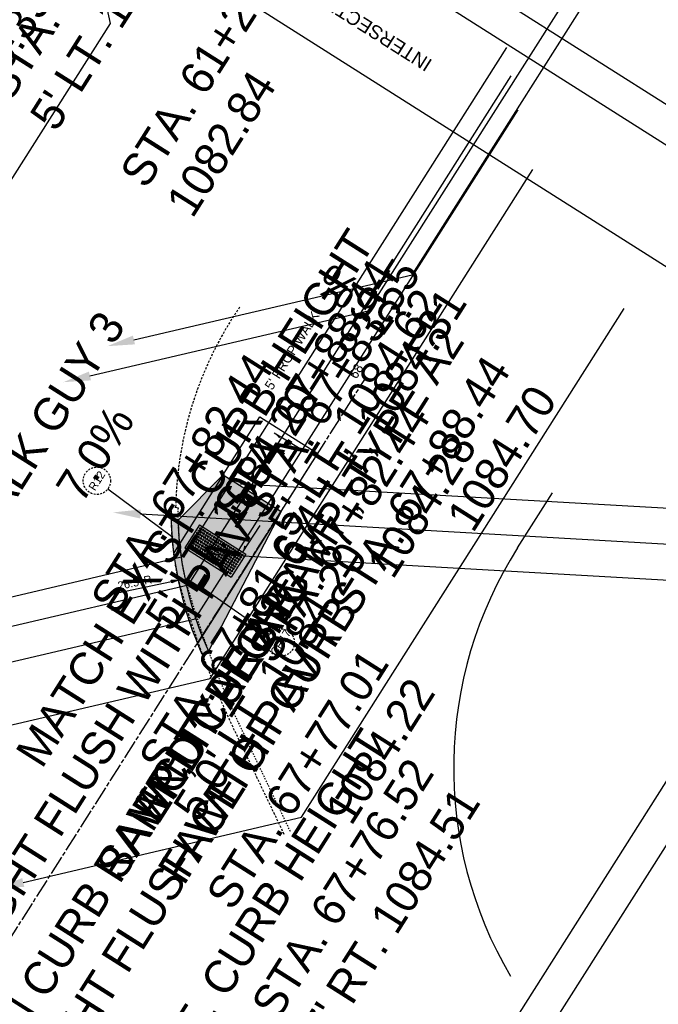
# Model space of a CAD drawing. Header units: feet. Extents: x 2249379 to 2249587, y 438002 to 438313.
# Tile 13 of 15: x 2249494 to 2249541, y 438204 to 438276. Entities that reach past the tile are written whole.
import ezdxf
from ezdxf import colors
from ezdxf.entities.mleader import LeaderData, LeaderLine
from ezdxf.enums import TextEntityAlignment as Align
from ezdxf.math import Vec2, Vec3

# ---------------------------------------------------------------- set-up
doc = ezdxf.new("R2010")
doc.units = ezdxf.units.FT
doc.header["$MEASUREMENT"] = 0
for name, pattern in [('CL', [2, 0.3, -0.15, 1.4, -0.15]), ('DGN Style 3', [0.19312, 0.137943, -0.055177]), ('OhDOT_USTN1', [0.055, 0.014, -0.041]), ('OhDOT_USTN3', [0.22, 0.165, -0.055]), ('rowex', [0])]:
    doc.linetypes.add(name, pattern=pattern)
doc.layers.add('5PPBLDG-HAT', color=253, linetype='Continuous', transparency=0.6)
doc.layers.add('PV_P_Curb-Ramp', color=231, linetype='Continuous', transparency=0.5)
for name, color, linetype in [('GE_P_CL', 7, 'CL'), ('GE_P_CL_Text', 7, 'Continuous'), ('PV_P_Curb', 120, 'Continuous'), ('PV_P_EOP', 7, 'Continuous'), ('PV_P_Walk', 231, 'Continuous'), ('PV_X_Curb', 120, 'OhDOT_USTN1'), ('PV_X_EOP', 7, 'OhDOT_USTN3'), ('PV_X_Text', 7, 'Continuous'), ('RW_X_Fee_RW', 6, 'rowex'), ('SH_Border', 7, 'Continuous'), ('SH_Text', 7, 'Continuous'), ('TX_P_20', 7, 'Continuous'), ('TX_P_5', 7, 'Continuous')]:
    doc.layers.add(name, color=color, linetype=linetype)
doc.styles.add('OHDOTSymbols', font='arial.ttf')
doc.styles.add('Slanted-Normal', font='font31.shx', dxfattribs={"height": 0.12})
doc.styles.get("Standard").update_dxf_attribs({"font": 'arial.ttf'})

# ---------------------------------------------------------------- blocks, each defined once
blk = doc.blocks.new('Dim1')
h = blk.add_hatch(color=4)
h.dxf.hatch_style = 1
h.paths.add_polyline_path([(0, 0), (-1, -0.2), (-1, 0.2)])
at = {"color": 4}
blk.add_lwpolyline([(0, 0), (-1, -0.2), (-1, 0.2), (0, 0)], dxfattribs=at)
blk = doc.blocks.new('HANDFEELERS')
at = {"layer": 'PV_P_Curb-Ramp'}
for p, q in [((0.521, 1.869), (2.517, 2.005)), ((0.793, -2.122), (2.788, -1.986))]:
    blk.add_line(p, q, dxfattribs=at)
for points in [[(0.793, -2.122), (0.521, 1.869)], [(2.788, -1.986), (2.517, 2.005)]]:
    blk.add_lwpolyline(points, dxfattribs=at)
for centre, radius in [((0.735, 1.684), 0.0583), ((0.749, 1.484), 0.0583), ((0.735, 1.684), 0.03), ((0.749, 1.484), 0.03), ((0.935, 1.697), 0.0583), ((0.948, 1.498), 0.0583), ((0.935, 1.697), 0.03), ((0.948, 1.498), 0.03), ((1.134, 1.711), 0.0583), ((1.148, 1.511), 0.0583), ((1.134, 1.711), 0.03), ((1.148, 1.511), 0.03), ((1.334, 1.724), 0.0583), ((1.348, 1.525), 0.0583), ((1.334, 1.724), 0.03), ((1.348, 1.525), 0.03), ((1.534, 1.738), 0.0583), ((1.547, 1.538), 0.0583), ((1.534, 1.738), 0.03), ((1.547, 1.538), 0.03), ((1.733, 1.751), 0.0583), ((1.747, 1.552), 0.0583), ((1.733, 1.751), 0.03), ((1.747, 1.552), 0.03), ((1.933, 1.765), 0.0583), ((1.946, 1.565), 0.0583), ((1.933, 1.765), 0.03), ((1.946, 1.565), 0.03), ((2.132, 1.778), 0.0583), ((2.146, 1.579), 0.0583), ((2.132, 1.778), 0.03), ((2.146, 1.579), 0.03), ((2.332, 1.792), 0.0583), ((2.345, 1.592), 0.0583), ((2.359, 1.393), 0.0583), ((2.332, 1.792), 0.03), ((2.345, 1.592), 0.03), ((0.762, 1.284), 0.0583), ((0.776, 1.085), 0.0583), ((0.789, 0.885), 0.0583), ((0.762, 1.284), 0.03), ((0.803, 0.686), 0.0583), ((0.776, 1.085), 0.03), ((0.789, 0.885), 0.03), ((0.962, 1.298), 0.0583), ((0.975, 1.098), 0.0583), ((0.989, 0.899), 0.0583), ((0.962, 1.298), 0.03), ((1.003, 0.699), 0.0583), ((0.975, 1.098), 0.03), ((0.989, 0.899), 0.03), ((1.003, 0.699), 0.03), ((1.161, 1.312), 0.0583), ((1.175, 1.112), 0.0583), ((1.189, 0.912), 0.0583), ((1.161, 1.312), 0.03), ((1.202, 0.713), 0.0583), ((1.175, 1.112), 0.03), ((1.189, 0.912), 0.03), ((1.202, 0.713), 0.03), ((1.361, 1.325), 0.0583), ((1.375, 1.125), 0.0583), ((1.388, 0.926), 0.0583), ((1.361, 1.325), 0.03), ((1.402, 0.726), 0.0583), ((1.375, 1.125), 0.03), ((1.388, 0.926), 0.03), ((1.402, 0.726), 0.03), ((1.561, 1.339), 0.0583), ((1.574, 1.139), 0.0583), ((1.588, 0.939), 0.0583), ((1.561, 1.339), 0.03), ((1.601, 0.74), 0.0583), ((1.574, 1.139), 0.03), ((1.588, 0.939), 0.03), ((1.601, 0.74), 0.03), ((1.76, 1.352), 0.0583), ((1.774, 1.153), 0.0583), ((1.787, 0.953), 0.0583), ((1.76, 1.352), 0.03), ((1.801, 0.753), 0.0583), ((1.774, 1.153), 0.03), ((1.787, 0.953), 0.03), ((1.801, 0.753), 0.03), ((1.96, 1.366), 0.0583), ((1.973, 1.166), 0.0583), ((1.987, 0.967), 0.0583), ((1.96, 1.366), 0.03), ((2, 0.767), 0.0583), ((1.973, 1.166), 0.03), ((1.987, 0.967), 0.03), ((2, 0.767), 0.03), ((2.159, 1.379), 0.0583), ((2.173, 1.18), 0.0583), ((2.186, 0.98), 0.0583), ((2.159, 1.379), 0.03), ((2.2, 0.78), 0.0583), ((2.173, 1.18), 0.03), ((2.186, 0.98), 0.03), ((2.2, 0.78), 0.03), ((2.372, 1.193), 0.0583), ((2.386, 0.994), 0.0583), ((2.359, 1.393), 0.03), ((2.399, 0.794), 0.0583), ((2.372, 1.193), 0.03), ((2.386, 0.994), 0.03), ((2.399, 0.794), 0.03), ((0.816, 0.486), 0.0583), ((0.83, 0.287), 0.0583), ((0.803, 0.686), 0.03), ((0.844, 0.087), 0.0583), ((0.816, 0.486), 0.03), ((0.83, 0.287), 0.03), ((0.844, 0.087), 0.03), ((1.016, 0.5), 0.0583), ((1.03, 0.3), 0.0583), ((1.043, 0.101), 0.0583), ((1.016, 0.5), 0.03), ((1.03, 0.3), 0.03), ((1.043, 0.101), 0.03), ((1.216, 0.513), 0.0583), ((1.229, 0.314), 0.0583), ((1.243, 0.114), 0.0583), ((1.216, 0.513), 0.03), ((1.229, 0.314), 0.03), ((1.243, 0.114), 0.03), ((1.415, 0.527), 0.0583), ((1.429, 0.327), 0.0583), ((1.442, 0.128), 0.0583), ((1.415, 0.527), 0.03), ((1.429, 0.327), 0.03), ((1.442, 0.128), 0.03), ((1.615, 0.54), 0.0583), ((1.628, 0.341), 0.0583), ((1.642, 0.141), 0.0583), ((1.615, 0.54), 0.03), ((1.655, -0.058), 0.0583), ((1.628, 0.341), 0.03), ((1.642, 0.141), 0.03), ((1.814, 0.554), 0.0583), ((1.828, 0.354), 0.0583), ((1.841, 0.155), 0.0583), ((1.814, 0.554), 0.03), ((1.855, -0.045), 0.0583), ((1.828, 0.354), 0.03), ((1.841, 0.155), 0.03), ((2.014, 0.567), 0.0583), ((2.027, 0.368), 0.0583), ((2.041, 0.168), 0.0583), ((2.014, 0.567), 0.03), ((2.054, -0.031), 0.0583), ((2.027, 0.368), 0.03), ((2.041, 0.168), 0.03), ((2.213, 0.581), 0.0583), ((2.227, 0.381), 0.0583), ((2.24, 0.182), 0.0583), ((2.213, 0.581), 0.03), ((2.254, -0.018), 0.0583), ((2.227, 0.381), 0.03), ((2.24, 0.182), 0.03), ((2.254, -0.018), 0.03), ((2.413, 0.594), 0.0583), ((2.426, 0.395), 0.0583), ((2.44, 0.195), 0.0583), ((2.413, 0.594), 0.03), ((2.453, -0.004), 0.0583), ((2.426, 0.395), 0.03), ((2.44, 0.195), 0.03), ((2.453, -0.004), 0.03), ((0.857, -0.112), 0.0583), ((0.871, -0.312), 0.0583), ((0.884, -0.511), 0.0583), ((0.857, -0.112), 0.03), ((0.898, -0.711), 0.0583), ((0.871, -0.312), 0.03), ((0.884, -0.511), 0.03), ((0.898, -0.711), 0.03), ((1.057, -0.099), 0.0583), ((1.07, -0.298), 0.0583), ((1.084, -0.498), 0.0583), ((1.057, -0.099), 0.03), ((1.097, -0.697), 0.0583), ((1.07, -0.298), 0.03), ((1.084, -0.498), 0.03), ((1.097, -0.697), 0.03), ((1.256, -0.085), 0.0583), ((1.27, -0.285), 0.0583), ((1.283, -0.484), 0.0583), ((1.256, -0.085), 0.03), ((1.297, -0.684), 0.0583), ((1.27, -0.285), 0.03), ((1.283, -0.484), 0.03), ((1.297, -0.684), 0.03), ((1.456, -0.072), 0.0583), ((1.469, -0.271), 0.0583), ((1.483, -0.471), 0.0583), ((1.456, -0.072), 0.03), ((1.496, -0.67), 0.0583), ((1.469, -0.271), 0.03), ((1.483, -0.471), 0.03), ((1.496, -0.67), 0.03), ((1.669, -0.258), 0.0583), ((1.682, -0.457), 0.0583), ((1.655, -0.058), 0.03), ((1.696, -0.657), 0.0583), ((1.669, -0.258), 0.03), ((1.682, -0.457), 0.03), ((1.696, -0.657), 0.03), ((1.868, -0.244), 0.0583), ((1.882, -0.444), 0.0583), ((1.855, -0.045), 0.03), ((1.895, -0.643), 0.0583), ((1.868, -0.244), 0.03), ((1.882, -0.444), 0.03), ((1.895, -0.643), 0.03), ((2.068, -0.231), 0.0583), ((2.081, -0.43), 0.0583), ((2.054, -0.031), 0.03), ((2.095, -0.63), 0.0583), ((2.068, -0.231), 0.03), ((2.081, -0.43), 0.03), ((2.095, -0.63), 0.03), ((2.267, -0.217), 0.0583), ((2.281, -0.417), 0.0583), ((2.294, -0.616), 0.0583), ((2.267, -0.217), 0.03), ((2.281, -0.417), 0.03), ((2.294, -0.616), 0.03), ((2.467, -0.204), 0.0583), ((2.48, -0.403), 0.0583), ((2.494, -0.603), 0.0583), ((2.467, -0.204), 0.03), ((2.48, -0.403), 0.03), ((2.494, -0.603), 0.03), ((0.911, -0.911), 0.0583), ((0.925, -1.11), 0.0583), ((0.938, -1.31), 0.0583), ((0.911, -0.911), 0.03), ((0.925, -1.11), 0.03), ((0.938, -1.31), 0.03), ((1.111, -0.897), 0.0583), ((1.124, -1.097), 0.0583), ((1.138, -1.296), 0.0583), ((1.111, -0.897), 0.03), ((1.151, -1.496), 0.0583), ((1.124, -1.097), 0.03), ((1.138, -1.296), 0.03), ((1.31, -0.883), 0.0583), ((1.324, -1.083), 0.0583), ((1.337, -1.283), 0.0583), ((1.31, -0.883), 0.03), ((1.351, -1.482), 0.0583), ((1.324, -1.083), 0.03), ((1.337, -1.283), 0.03), ((1.51, -0.87), 0.0583), ((1.523, -1.069), 0.0583), ((1.537, -1.269), 0.0583), ((1.51, -0.87), 0.03), ((1.55, -1.469), 0.0583), ((1.523, -1.069), 0.03), ((1.537, -1.269), 0.03), ((1.709, -0.856), 0.0583), ((1.723, -1.056), 0.0583), ((1.736, -1.256), 0.0583), ((1.709, -0.856), 0.03), ((1.75, -1.455), 0.0583), ((1.723, -1.056), 0.03), ((1.736, -1.256), 0.03), ((1.75, -1.455), 0.03), ((1.909, -0.843), 0.0583), ((1.922, -1.042), 0.0583), ((1.936, -1.242), 0.0583), ((1.909, -0.843), 0.03), ((1.949, -1.442), 0.0583), ((1.922, -1.042), 0.03), ((1.936, -1.242), 0.03), ((1.949, -1.442), 0.03), ((2.108, -0.829), 0.0583), ((2.122, -1.029), 0.0583), ((2.135, -1.228), 0.0583), ((2.108, -0.829), 0.03), ((2.149, -1.428), 0.0583), ((2.122, -1.029), 0.03), ((2.135, -1.228), 0.03), ((2.149, -1.428), 0.03), ((2.308, -0.816), 0.0583), ((2.321, -1.015), 0.0583), ((2.335, -1.215), 0.0583), ((2.308, -0.816), 0.03), ((2.349, -1.414), 0.0583), ((2.321, -1.015), 0.03), ((2.335, -1.215), 0.03), ((2.349, -1.414), 0.03), ((2.507, -0.802), 0.0583), ((2.521, -1.002), 0.0583), ((2.535, -1.201), 0.0583), ((2.507, -0.802), 0.03), ((2.548, -1.401), 0.0583), ((2.521, -1.002), 0.03), ((2.535, -1.201), 0.03), ((2.548, -1.401), 0.03), ((0.952, -1.509), 0.0583), ((0.965, -1.709), 0.0583), ((0.979, -1.908), 0.0583), ((0.952, -1.509), 0.03), ((0.965, -1.709), 0.03), ((0.979, -1.908), 0.03), ((1.165, -1.695), 0.0583), ((1.178, -1.895), 0.0583), ((1.151, -1.496), 0.03), ((1.165, -1.695), 0.03), ((1.178, -1.895), 0.03), ((1.364, -1.682), 0.0583), ((1.378, -1.881), 0.0583), ((1.351, -1.482), 0.03), ((1.364, -1.682), 0.03), ((1.378, -1.881), 0.03), ((1.564, -1.668), 0.0583), ((1.577, -1.868), 0.0583), ((1.55, -1.469), 0.03), ((1.564, -1.668), 0.03), ((1.577, -1.868), 0.03), ((1.763, -1.655), 0.0583), ((1.777, -1.854), 0.0583), ((1.763, -1.655), 0.03), ((1.777, -1.854), 0.03), ((1.963, -1.641), 0.0583), ((1.976, -1.841), 0.0583), ((1.963, -1.641), 0.03), ((1.976, -1.841), 0.03), ((2.162, -1.628), 0.0583), ((2.176, -1.827), 0.0583), ((2.162, -1.628), 0.03), ((2.176, -1.827), 0.03), ((2.362, -1.614), 0.0583), ((2.376, -1.814), 0.0583), ((2.362, -1.614), 0.03), ((2.376, -1.814), 0.03), ((2.562, -1.601), 0.0583), ((2.575, -1.8), 0.0583), ((2.562, -1.601), 0.03), ((2.575, -1.8), 0.03)]:
    blk.add_circle(centre, radius, dxfattribs=at)

msp = doc.modelspace()

# ---------------------------------------------------------------- hatches: boundary and pattern name
at = {"layer": '5PPBLDG-HAT'}
h = msp.add_hatch(color=256, dxfattribs=at)
h.dxf.hatch_style = 1
h.paths.add_polyline_path([(2249513.109, 438240.073), (2249508.887, 438242.75), (2249505.586, 438239.413, 0.040503), (2249506.053, 438235.362, 0.000716), (2249506.066, 438235.303, 0.01641), (2249507.39, 438231.054)])
h.paths.add_polyline_path([(2249506.096, 438237.416), (2249507.167, 438239.105), (2249510.545, 438236.963), (2249509.474, 438235.274)], flags=16)
h.paths.add_polyline_path([(2249509.226, 438238.346), (2249512.842, 438244.049), (2249511.237, 438245.066), (2249507.621, 438239.364)], flags=9)
h.paths.add_polyline_path([(2249510.199, 438237.276), (2249511.443, 438239.239), (2249510.683, 438239.721), (2249509.439, 438237.758)], flags=24)
h = msp.add_hatch(color=256, dxfattribs=at)
h.dxf.hatch_style = 1
h.paths.add_polyline_path([(2249513.109, 438240.073), (2249507.39, 438231.054, 0.004671), (2249507.818, 438229.861)])
h = msp.add_hatch(color=256, dxfattribs=at)
h.dxf.hatch_style = 1
h.paths.add_polyline_path([(2249505.586, 438239.413), (2249505.086, 438239.404, 0.001422), (2249505.089, 438239.281, 0.021097), (2249505.276, 438237.056), (2249505.686, 438237.703, -0.020301)])
h = msp.add_hatch(color=256, dxfattribs=at)
h.dxf.hatch_style = 1
h.paths.add_polyline_path([(2249507.167, 438239.105), (2249506.096, 438237.416), (2249509.474, 438235.274), (2249510.545, 438236.963)])
h = msp.add_hatch(color=256, dxfattribs=at)
h.dxf.hatch_style = 1
h.paths.add_polyline_path([(2249505.584, 438235.169, 0.017857), (2249507.049, 438230.516), (2249507.343, 438230.98, -0.045388), (2249506.053, 438235.362, -0.028111), (2249505.686, 438237.703), (2249505.276, 438237.056, 0.018056)])
h = msp.add_hatch(color=256, dxfattribs=at)
h.dxf.hatch_style = 1
h.paths.add_polyline_path([(2249507.343, 438230.98), (2249507.049, 438230.516, 0.003339), (2249507.36, 438229.658), (2249507.818, 438229.861, -0.012053)])

# ---------------------------------------------------------------- linework, layer by layer
at = {"layer": 'GE_P_CL', "elevation": 1083.62}
msp.add_lwpolyline([(2249469.334, 438171.035), (2249519.314, 438249.859)], dxfattribs=at)
at = {"layer": 'GE_P_CL_Text'}
for p, q in [((2249519.526, 438249.725, 1083.62), (2249519.103, 438249.993, 1083.62)), ((2249505.201, 438238.163, -544.113), (2249500.466, 438241.713, -78.653)), ((2249507.415, 438234.469, -544.113), (2249512.265, 438231.078, -78.653))]:
    msp.add_line(p, q, dxfattribs=at)
at = {"layer": 'GE_P_CL_Text', "linetype": 'DGN Style 3'}
for centre in [(2249499.666, 438242.313), (2249513.084, 438230.504)]:
    msp.add_circle(centre, 1, dxfattribs=at)
at = {"layer": 'PV_P_Curb'}
msp.add_line((2249505.586, 438239.413), (2249505.084, 438239.404), dxfattribs=at)
at = {"layer": 'PV_P_Curb', "elevation": 2166.536}
msp.add_lwpolyline([(2249507.818, 438229.861), (2249507.339, 438229.648)], dxfattribs=at)
at = {"layer": 'PV_P_Curb'}
msp.add_arc((2249530.785, 438240.263, 2166.536), 25.213, 181.93289, 204.3676, dxfattribs=at)
at = {"layer": 'PV_P_EOP'}
msp.add_arc((2249531.543, 438240.38), 26.477, 182.11248, 203.91142, dxfattribs=at)
at = {"layer": 'PV_P_Walk'}
for p, q in [((2249508.796, 438242.608, 2166.536), (2249511.564, 438246.973, 3181.74)), ((2249513.019, 438239.931, 2166.536), (2249515.697, 438244.153, 2166.536)), ((2249513.019, 438239.931, 1083.62), (2249507.002, 438230.442, 1083.62))]:
    msp.add_line(p, q, dxfattribs=at)
for points, elevation in [([(2249511.564, 438246.973), (2249515.787, 438244.296)], 3181.74), ([(2249505.586, 438239.413), (2249508.887, 438242.75)], 2166.536), ([(2249508.887, 438242.75), (2249513.109, 438240.073)], 3181.74), ([(2249508.796, 438242.608), (2249505.276, 438237.056)], 2166.536), ([(2249513.109, 438240.073), (2249507.818, 438229.861)], 2166.536)]:
    msp.add_lwpolyline(points, dxfattribs=dict(at, elevation=elevation))
for points in [[(2249507.167, 438239.105), (2249506.096, 438237.416)], [(2249507.167, 438239.105), (2249510.545, 438236.963)], [(2249506.096, 438237.416), (2249509.474, 438235.274)], [(2249510.545, 438236.963), (2249509.474, 438235.274)]]:
    msp.add_lwpolyline(points, dxfattribs=at)
at = {"layer": 'PV_X_Curb', "elevation": 2167.787}
msp.add_lwpolyline([(2249513.793, 438216.713), (2249510.724, 438223.133)], dxfattribs=at)
at = {"layer": 'PV_X_Curb'}
for centre, radius, start, end in [((2249526.68, 438239.79, 2167.787), 21.097, 178.54479, 192.31865), ((2249571.443, 438253.35, 2167.831), 67.823, 195.42089, 206.45051)]:
    msp.add_arc(centre, radius, start, end, dxfattribs=at)
at = {"layer": 'PV_X_EOP', "elevation": 2167.787}
for points in [[(2249505.091, 438240.395), (2249505.414, 438240.395), (2249505.59, 438240.326)], [(2249513.342, 438216.497), (2249510.273, 438222.918)]]:
    msp.add_lwpolyline(points, dxfattribs=at)
at = {"layer": 'PV_X_EOP'}
for centre, radius, start, end in [((2249532.181, 438239.877, 2167.79), 26.772, 145.6264, 178.89087), ((2249526.68, 438239.79, 2167.787), 21.597, 178.39694, 192.31865), ((2249571.443, 438253.35, 1083.62), 68.323, 195.42089, 206.45051)]:
    msp.add_arc(centre, radius, start, end, dxfattribs=at)
at = {"layer": 'RW_X_Fee_RW'}
msp.add_line((2249530.375, 438237.424, 2167.24), (2249532.923, 438241.442, 2167.24), dxfattribs=at)
msp.add_arc((2249555.711, 438221.359, 2167.24), 30, 147.62184, 210.48612, dxfattribs=at)
at = {"layer": 'SH_Border'}
for p, q in [((2249472.781, 438313.197), (2249565.68, 438254.292)), ((2249473.553, 438309.747), (2249562.229, 438253.52)), ((2249469.537, 438303.413), (2249558.213, 438247.186)), ((2249565.68, 438254.292), (2249474.644, 438110.722)), ((2249562.229, 438253.52), (2249473.871, 438114.172))]:
    msp.add_line(p, q, dxfattribs=at)
at = {"layer": 'TX_P_20', "linetype": 'ByBlock', "lineweight": -2, "elevation": 1083.62}
for points in [[(2249512.62, 438245.825), (2249514.638, 438244.594)], [(2249510.287, 438237.067), (2249511.587, 438239.042)]]:
    msp.add_lwpolyline(points, dxfattribs=at)
at = {"layer": 'TX_P_20'}
for points in [[(2249512.971, 438245.414, 1083.62), (2249512.647, 438245.804, 1083.62), (2249513.08, 438245.54, 1083.62)], [(2249510.429, 438237.588, 1083.62), (2249510.303, 438237.097, 1083.62), (2249510.582, 438237.521, 1083.62)]]:
    msp.add_solid(points, dxfattribs=at)
at = {"layer": 'TX_P_5', "color": 95, "linetype": 'Continuous'}
msp.add_line((2249500.824, 438234.069, 1083.62), (2249505.118, 438234.951, 1083.62), dxfattribs=at)

# ---------------------------------------------------------------- block references
at = {"layer": '5PPBLDG-HAT', "rotation": 233.7328540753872}
msp.add_blockref('HANDFEELERS', (2249509.347, 438238.489), dxfattribs=at)
at = {"layer": 'TX_P_5', "color": 95, "xscale": 0.5, "yscale": 0.5, "zscale": 0.5, "rotation": 11.60984329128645}
msp.add_blockref('Dim1', (2249505.608, 438235.052, 1083.62), dxfattribs=at)

# ---------------------------------------------------------------- texts
at = {"layer": 'GE_P_CL_Text', "style": 'Slanted-Normal'}
for s, insert, char_height, width, attachment_point, rotation in [("\\PSTA. 61+25.23,\\P10.35' LT. 1083.01", (2249483.394, 438276.139), 2.4, 57.4825, 1, 57.61767), ("\\PSTA. 61+25.23,\\P5' LT. 1082.92", (2249487.899, 438273.282), 2.4, 57.4825, 1, 57.61767), ('\\PSTA. 61+25.23,\\P1082.84', (2249497.858, 438266.967), 2.4, 57.4825, 1, 57.61767), ("MATCH EXIST. CURB HEIGHT\\PSTA. 67+83.55\\P6.4' LT, 1084.31", (2249517.976, 438260.905, 1083.62), 2.4, 57.4825, 3, 57.62631), ("STA. 67+88.44\\P5' LT, 1084.62", (2249519.576, 438258.71, 1083.62), 2.4, 57.4825, 3, 57.62631), ('1.56%', (2249523.118, 438251.371, 1083.62), 2.4, 57.4825, 1, 147.61767), ('END CURB RAMP, TYPE A2\\PSTA. 67+88.44\\P1084.70', (2249524.549, 438253.798, 1083.62), 2.4, 57.4825, 3, 57.62199), ('UTILITY CONPANY TO\\PREPLACE WITH SIDEWALK GUY 3 TOTAL', (2249468.531, 438213.087), 2.4, 57.4825, 1, 57.61767), ("STA. 67+82.44\\P5' LT. 1084.20", (2249510.609, 438251.856, 2166.536), 2.4, 57.4825, 3, 57.62199), ('68', (2249518.892, 438250.127, 1083.62), 0.7, 7.70436, 8, 57.62199), ('7.0%', (2249498.618, 438240.551, 1083.62), 2.4, 57.4825, 7, 57.62631), ('STA. 67+82.44\\P1084.28', (2249522.079, 438248.259, 1083.62), 2.4, 57.4825, 3, 57.62199), ('R12', (2249499.666, 438242.313), 0.6, 14.37063, 5, 57.62199), ("HEIGHT FLUSH WITH PAV'T\\PSTA. 67+81.67\\P5.0' LT, 1084.20", (2249510.727, 438242.346, 1083.62), 2.4, 57.4825, 3, 57.62631), ('SAWCUT ALONG\\PFACE OF CURB', (2249513.406, 438236.292, 1083.62), 2.4, 57.4825, 3, 57.62631), ("BEGIN CURB RAMP, TYPE A2\\PHEIGHT FLUSH WITH PAV'T\\PSTA. 67+77.01\\P1084.22", (2249512.286, 438234.556, 1083.62), 2.4, 57.4825, 3, 57.62631), ('CR17', (2249513.084, 438230.504), 0.6, 14.37063, 5, 57.62199), ("MATCH EXIST. CURB HEIGHT\\PSTA. 67+76.52\\P0.7' RT. 1084.51", (2249518.957, 438224.414, 1083.62), 2.4, 57.4825, 3, 57.62631)]:
    msp.add_mtext(s, dxfattribs=dict(at, insert=insert, char_height=char_height, width=width, attachment_point=attachment_point, rotation=rotation))
at = {"layer": 'PV_X_Text', "insert": (2249511.871, 438249.255, 1083.62), "char_height": 0.7, "width": 181.3992, "attachment_point": 1, "rotation": 57.62199, "style": 'Slanted-Normal'}
msp.add_mtext("5' PROP WALK", dxfattribs=at)
at = {"layer": 'SH_Text', "linetype": 'Continuous', "style": 'OHDOTSymbols'}
msp.add_text('INTERSECTION AND CURB RAMP', height=1, rotation=147.62199, dxfattribs=at).set_placement((2249514.453, 438278.594, -565.927), align=Align.MIDDLE_CENTER)
at = {"layer": 'TX_P_5', "color": 7, "insert": (2249502.427, 438234.88, 1083.62), "char_height": 0.6, "attachment_point": 5, "rotation": 11.60984, "style": 'Slanted-Normal'}
msp.add_mtext("\\A1;26.5' R", dxfattribs=at)

# ---------------------------------------------------------------- leaders
at = {"layer": 'TX_P_20'}
ml = msp.add_multileader_mtext('Standard', dxfattribs=at)
ml.set_content('', color=256)
ml.set_leader_properties()
ml.build(insert=Vec2(0, 0))
ml.multileader.update_dxf_attribs({"dogleg_length": 2.2, "arrow_head_size": 2, "scale": 20})
ctx = ml.context
ctx.base_point, ctx.scale, ctx.char_height, ctx.arrow_head_size, ctx.landing_gap_size, ctx.plane_origin, ctx.plane_x_axis, ctx.plane_y_axis = Vec3(2249477.066, 438238.546), 20, 2, 2, 1.8, Vec3(2249451.116, 438271.677), Vec3(-0.535566, -0.844493), Vec3(0.844493, -0.535566)
notes = []
notes.append((ctx, [(1, (1, 1, 0), (2249500.631, 438275.703), (-0.535566, -0.844493), 44, [(0, [(2249495.85, 438298.062)], 0, [])])]))
ctx.mtext.insert, ctx.mtext.text_direction, ctx.mtext.rotation, ctx.mtext.flow_direction = Vec3(2249476.947, 438236.49), Vec3(-0.535566, -0.844493), 3.141517, 5
ml = msp.add_multileader_mtext('Standard', dxfattribs=at)
ml.set_content('', color=(178, 178, 178))
ml.set_leader_properties()
ml.build(insert=Vec2(0, 0))
ml.multileader.update_dxf_attribs({"dogleg_length": 2.2, "arrow_head_size": 2, "scale": 20})
ctx = ml.context
ctx.base_point, ctx.scale, ctx.char_height, ctx.arrow_head_size, ctx.landing_gap_size, ctx.plane_origin, ctx.plane_x_axis, ctx.plane_y_axis = Vec3(2249548.177, 438297.552, 1083.62), 20, 2, 2, 1.8, Vec3(2249505.214, 438303.854, 1083.62), Vec3(-0.535439, -0.844574), Vec3(0.844574, -0.535439)
ctx.text_align_type = 2
notes.append((ctx, [(1, (1, 1, 0), (2249522.69, 438257.35, 1083.62), (0.535439, 0.844574), 44, [(0, [(2249500.427, 438252.14, 1083.62)], 0, [])])]))
ctx.mtext.insert, ctx.mtext.text_direction, ctx.mtext.rotation, ctx.mtext.alignment, ctx.mtext.flow_direction = Vec3(2249548.058, 438295.496, 1083.62), Vec3(-0.535439, -0.844574), 3.141668, 3, 5
ml = msp.add_multileader_mtext('Standard', dxfattribs=at)
ml.set_content('', color=(178, 178, 178))
ml.set_leader_properties()
ml.build(insert=Vec2(0, 0))
ml.multileader.update_dxf_attribs({"dogleg_length": 2.2, "arrow_head_size": 2, "scale": 20})
ctx = ml.context
ctx.base_point, ctx.scale, ctx.char_height, ctx.arrow_head_size, ctx.landing_gap_size, ctx.plane_origin, ctx.plane_x_axis, ctx.plane_y_axis = Vec3(2249544.964, 438294.923, 1083.62), 20, 2, 2, 1.8, Vec3(2249502.002, 438301.225, 1083.62), Vec3(-0.535439, -0.844574), Vec3(0.844574, -0.535439)
ctx.text_align_type = 2
notes.append((ctx, [(1, (1, 1, 0), (2249519.477, 438254.721, 1083.62), (0.535439, 0.844574), 44, [(0, [(2249497.215, 438249.511, 1083.62)], 0, [])])]))
ctx.mtext.insert, ctx.mtext.text_direction, ctx.mtext.rotation, ctx.mtext.alignment, ctx.mtext.flow_direction = Vec3(2249544.845, 438292.867, 1083.62), Vec3(-0.535439, -0.844574), 3.141668, 3, 5
ml = msp.add_multileader_mtext('Standard', dxfattribs=at)
ml.set_content('', color=(178, 178, 178))
ml.set_leader_properties()
ml.build(insert=Vec2(0, 0))
ml.multileader.update_dxf_attribs({"dogleg_length": 2.2, "arrow_head_size": 2, "scale": 20})
ctx = ml.context
ctx.base_point, ctx.scale, ctx.char_height, ctx.arrow_head_size, ctx.landing_gap_size, ctx.plane_origin, ctx.plane_x_axis, ctx.plane_y_axis = Vec3(2249586.655, 438279.396, 1083.62), 20, 2, 2, 1.8, Vec3(2249519.014, 438291.466, 1083.62), Vec3(-0.535503, -0.844534), Vec3(0.844534, -0.535503)
ctx.text_align_type = 2
notes.append((ctx, [(1, (1, 1, 0), (2249561.165, 438239.196, 1083.62), (0.535503, 0.844534), 44, [(0, [(2249508.165, 438242.207, 1083.62)], 0, [])])]))
ctx.mtext.insert, ctx.mtext.text_direction, ctx.mtext.rotation, ctx.mtext.alignment, ctx.mtext.flow_direction = Vec3(2249586.535, 438277.34, 1083.62), Vec3(-0.535503, -0.844534), 3.141593, 3, 5
ml = msp.add_multileader_mtext('Standard', dxfattribs=at)
ml.set_content('', color=(178, 178, 178))
ml.set_leader_properties()
ml.build(insert=Vec2(0, 0))
ml.multileader.update_dxf_attribs({"dogleg_length": 2.2, "arrow_head_size": 2, "scale": 20})
ctx = ml.context
ctx.base_point, ctx.scale, ctx.char_height, ctx.arrow_head_size, ctx.landing_gap_size, ctx.plane_origin, ctx.plane_x_axis, ctx.plane_y_axis = Vec3(2249579.336, 438277.19, 2166.536), 20, 2, 2, 1.8, Vec3(2249511.695, 438289.26, 2166.536), Vec3(-0.535503, -0.844534), Vec3(0.844534, -0.535503)
ctx.text_align_type = 2
notes.append((ctx, [(1, (1, 1, 0), (2249553.846, 438236.99, 2166.536), (0.535503, 0.844534), 44, [(0, [(2249500.846, 438240.002, 2166.536)], 0, [])])]))
ctx.mtext.insert, ctx.mtext.text_direction, ctx.mtext.rotation, ctx.mtext.alignment, ctx.mtext.flow_direction = Vec3(2249579.216, 438275.134, 2166.536), Vec3(-0.535503, -0.844534), 3.141593, 3, 5
ml = msp.add_multileader_mtext('Standard', dxfattribs=at)
ml.set_content('', color=(178, 178, 178))
ml.set_leader_properties()
ml.build(insert=Vec2(0, 0))
ml.multileader.update_dxf_attribs({"dogleg_length": 2.2, "arrow_head_size": 2, "scale": 20})
ctx = ml.context
ctx.base_point, ctx.scale, ctx.char_height, ctx.arrow_head_size, ctx.landing_gap_size, ctx.plane_origin, ctx.plane_x_axis, ctx.plane_y_axis = Vec3(2249531.53, 438277.002, 1083.62), 20, 2, 2, 1.8, Vec3(2249488.567, 438283.304, 1083.62), Vec3(-0.535439, -0.844574), Vec3(0.844574, -0.535439)
ctx.text_align_type = 2
notes.append((ctx, [(1, (1, 1, 0), (2249506.043, 438236.8, 1083.62), (0.535439, 0.844574), 44, [(0, [(2249483.78, 438231.59, 1083.62)], 0, [])])]))
ctx.mtext.insert, ctx.mtext.text_direction, ctx.mtext.rotation, ctx.mtext.alignment, ctx.mtext.flow_direction = Vec3(2249531.411, 438274.946, 1083.62), Vec3(-0.535439, -0.844574), 3.141668, 3, 5
ml = msp.add_multileader_mtext('Standard', dxfattribs=at)
ml.set_content('', color=(178, 178, 178))
ml.set_leader_properties()
ml.build(insert=Vec2(0, 0))
ml.multileader.update_dxf_attribs({"dogleg_length": 2.2, "arrow_head_size": 2, "scale": 20})
ctx = ml.context
ctx.base_point, ctx.scale, ctx.char_height, ctx.arrow_head_size, ctx.landing_gap_size, ctx.plane_origin, ctx.plane_x_axis, ctx.plane_y_axis = Vec3(2249531.833, 438274.913, 1083.62), 20, 2, 2, 1.8, Vec3(2249488.87, 438281.215, 1083.62), Vec3(-0.535439, -0.844574), Vec3(0.844574, -0.535439)
ctx.text_align_type = 2
notes.append((ctx, [(1, (1, 1, 0), (2249506.346, 438234.712, 1083.62), (0.535439, 0.844574), 44, [(0, [(2249484.083, 438229.501, 1083.62)], 0, [])])]))
ctx.mtext.insert, ctx.mtext.text_direction, ctx.mtext.rotation, ctx.mtext.alignment, ctx.mtext.flow_direction = Vec3(2249531.714, 438272.858, 1083.62), Vec3(-0.535439, -0.844574), 3.141668, 3, 5
ml = msp.add_multileader_mtext('Standard', dxfattribs=at)
ml.set_content('', color=(178, 178, 178))
ml.set_leader_properties()
ml.build(insert=Vec2(0, 0))
ml.multileader.update_dxf_attribs({"dogleg_length": 2.2, "arrow_head_size": 2, "scale": 20})
ctx = ml.context
ctx.base_point, ctx.scale, ctx.char_height, ctx.arrow_head_size, ctx.landing_gap_size, ctx.plane_origin, ctx.plane_x_axis, ctx.plane_y_axis = Vec3(2249583.442, 438274.329, 1083.62), 20, 2, 2, 1.8, Vec3(2249515.801, 438286.398, 1083.62), Vec3(-0.535503, -0.844534), Vec3(0.844534, -0.535503)
ctx.text_align_type = 2
notes.append((ctx, [(1, (1, 1, 0), (2249557.952, 438234.129, 1083.62), (0.535503, 0.844534), 44, [(0, [(2249504.952, 438237.14, 1083.62)], 0, [])])]))
ctx.mtext.insert, ctx.mtext.text_direction, ctx.mtext.rotation, ctx.mtext.alignment, ctx.mtext.flow_direction = Vec3(2249583.322, 438272.273, 1083.62), Vec3(-0.535503, -0.844534), 3.141593, 3, 5
ml = msp.add_multileader_mtext('Standard', dxfattribs=at)
ml.set_content('', color=(178, 178, 178))
ml.set_leader_properties()
ml.build(insert=Vec2(0, 0))
ml.multileader.update_dxf_attribs({"dogleg_length": 2.2, "arrow_head_size": 2, "scale": 20})
ctx = ml.context
ctx.base_point, ctx.scale, ctx.char_height, ctx.arrow_head_size, ctx.landing_gap_size, ctx.plane_origin, ctx.plane_x_axis, ctx.plane_y_axis = Vec3(2249532.339, 438272.44, 1083.62), 20, 2, 2, 1.8, Vec3(2249489.377, 438278.742, 1083.62), Vec3(-0.535439, -0.844574), Vec3(0.844574, -0.535439)
ctx.text_align_type = 2
notes.append((ctx, [(1, (1, 1, 0), (2249506.852, 438232.238, 1083.62), (0.535439, 0.844574), 44, [(0, [(2249484.59, 438227.028, 1083.62)], 0, [])])]))
ctx.mtext.insert, ctx.mtext.text_direction, ctx.mtext.rotation, ctx.mtext.alignment, ctx.mtext.flow_direction = Vec3(2249532.22, 438270.384, 1083.62), Vec3(-0.535439, -0.844574), 3.141668, 3, 5
ml = msp.add_multileader_mtext('Standard', dxfattribs=at)
ml.set_content('', color=(178, 178, 178))
ml.set_leader_properties()
ml.build(insert=Vec2(0, 0))
ml.multileader.update_dxf_attribs({"dogleg_length": 2.2, "arrow_head_size": 2, "scale": 20})
ctx = ml.context
ctx.base_point, ctx.scale, ctx.char_height, ctx.arrow_head_size, ctx.landing_gap_size, ctx.plane_origin, ctx.plane_x_axis, ctx.plane_y_axis = Vec3(2249533.423, 438268.084, 1083.62), 20, 2, 2, 1.8, Vec3(2249490.461, 438274.386, 1083.62), Vec3(-0.535439, -0.844574), Vec3(0.844574, -0.535439)
ctx.text_align_type = 2
notes.append((ctx, [(1, (1, 1, 0), (2249507.936, 438227.882, 1083.62), (0.535439, 0.844574), 44, [(0, [(2249485.673, 438222.672, 1083.62)], 0, [])])]))
ctx.mtext.insert, ctx.mtext.text_direction, ctx.mtext.rotation, ctx.mtext.alignment, ctx.mtext.flow_direction = Vec3(2249533.304, 438266.028, 1083.62), Vec3(-0.535439, -0.844574), 3.141668, 3, 5
ml = msp.add_multileader_mtext('Standard', dxfattribs=at)
ml.set_content('', color=(178, 178, 178))
ml.set_leader_properties()
ml.build(insert=Vec2(0, 0))
ml.multileader.update_dxf_attribs({"dogleg_length": 2.2, "arrow_head_size": 2, "scale": 20})
ctx = ml.context
ctx.base_point, ctx.scale, ctx.char_height, ctx.arrow_head_size, ctx.landing_gap_size, ctx.plane_origin, ctx.plane_x_axis, ctx.plane_y_axis = Vec3(2249540.094, 438257.941, 1083.62), 20, 2, 2, 1.8, Vec3(2249497.132, 438264.244, 1083.62), Vec3(-0.535439, -0.844574), Vec3(0.844574, -0.535439)
ctx.text_align_type = 2
notes.append((ctx, [(1, (1, 1, 0), (2249514.608, 438217.74, 1083.62), (0.535439, 0.844574), 44, [(0, [(2249492.345, 438212.529, 1083.62)], 0, [])])]))
ctx.mtext.insert, ctx.mtext.text_direction, ctx.mtext.rotation, ctx.mtext.alignment, ctx.mtext.flow_direction = Vec3(2249539.975, 438255.886, 1083.62), Vec3(-0.535439, -0.844574), 3.141668, 3, 5
for ctx, leaders in notes:
    for number, flags, end, landing, length, lines in leaders:
        leader = LeaderData()
        leader.index, (leader.has_last_leader_line, leader.has_dogleg_vector, leader.attachment_direction) = number, flags
        leader.last_leader_point, leader.dogleg_vector, leader.dogleg_length = Vec3(end), Vec3(landing), length
        for number, points, colour, breaks in lines:
            line = LeaderLine()
            line.index, line.vertices, line.color, line.breaks = number, Vec3.list(points), colors.encode_raw_color(colour), breaks
            leader.lines.append(line)
        ctx.leaders.append(leader)

doc.saveas('drawing.dxf')
